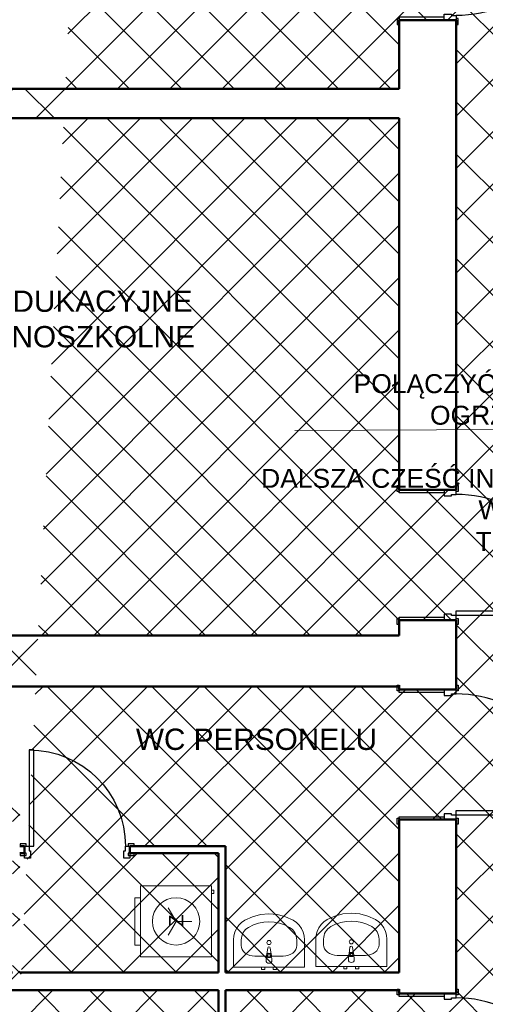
# Model space of a CAD drawing. Header units: millimetres. Extents: x 2215 to 12087, y 6991 to 11359.
# Tile 6 of 26: x 3440 to 3833, y 8483 to 9315. Entities that reach past the tile are written whole.
import ezdxf
from ezdxf.enums import TextEntityAlignment as Align
from ezdxf.lldxf.tags import DXFTag

# ---------------------------------------------------------------- set-up
doc = ezdxf.new("R2010")
doc.units = ezdxf.units.MM
for name, color, linetype, lineweight in [('A_opisy', 81, 'Continuous', 13), ('A_sanitarka', 140, 'Continuous', 13), ('A_ściany istniejące hatch', 82, 'Continuous', 9)]:
    doc.layers.add(name, color=color, linetype=linetype, lineweight=lineweight)
for name, color, linetype in [('Drzwi Archicad', 7, 'Continuous'), ('IS_Text_Armatury_Therm', 7, 'Continuous'), ('Konstrukcja - Ściany zew', 7, 'Continuous'), ('Wnętrze - Umeblowanie', 7, 'Continuous')]:
    doc.layers.add(name, color=color, linetype=linetype)
doc.layers.add('IS_Opisy_działek_Therm', color=7, linetype='SOLID', true_color=0x000000)
doc.styles.get("Standard").update_dxf_attribs({"font": 'arial.ttf'})
doc.styles.add('STYL_AUTOMATYCZNY_1', font='arial.ttf')
tags = doc.linetypes.add('SOLID', pattern=[10, 10, 0]).pattern_tags.tags
tags[6:7] = [DXFTag(74, 4), DXFTag(75, 0), DXFTag(340, '0'), DXFTag(46, 0.0), DXFTag(50, 0.0), DXFTag(44, 0.0), DXFTag(45, 0.0)]
tags[4:5] = [DXFTag(74, 4), DXFTag(75, 0), DXFTag(340, '0'), DXFTag(46, 0.0), DXFTag(50, 0.0), DXFTag(44, 0.0), DXFTag(45, 0.0)]

# ---------------------------------------------------------------- blocks, each defined once
blk = doc.blocks.new('Drzwi metalowe 27_3')
at = {"layer": 'Drzwi Archicad', "color": 7, "linetype": 'Continuous', "lineweight": 25}
for p, q in [((472.0000000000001, 0), (472, 1024)), ((472, 1024), (512, 1024)), ((512, 1024), (512, 0)), ((-587.0000000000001, 0), (-587.0000000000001, 19)), ((-587.0000000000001, 19), (-537, 19)), ((-537, 0), (-587.0000000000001, 0)), ((-512, 0), (-550, 0)), ((-550, 0), (-550, -100)), ((-537, 19), (-537, 0)), ((-512, -40), (-512, 0)), ((512, 0), (472.0000000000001, 0)), ((550, 0), (512, 0)), ((512, 0), (512, -40)), ((537, 19), (587.0000000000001, 19)), ((537, 0), (537, 19)), ((587.0000000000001, 0), (537, 0)), ((550, -100), (550, 0)), ((587.0000000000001, 19), (587.0000000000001, 0)), ((-500, -40), (-512, -40)), ((-500, -100), (-500, -40)), ((512, -40), (500, -40)), ((500, -40), (500, -100)), ((-550, -480), (-550, -100)), ((-550, -100), (-525, -100)), ((-550, -100), (-500, -100)), ((-525, -100), (-525, -480)), ((500, -100), (550, -100)), ((525, -480), (525, -100)), ((525, -100), (550, -100)), ((550, -100), (550, -480)), ((-587.0000000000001, -499), (-587.0000000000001, -480)), ((-587.0000000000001, -480), (-537, -480)), ((-537, -499), (-587.0000000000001, -499)), ((-525, -480), (-550, -480)), ((-537, -480), (-537, -499)), ((550, -480), (525, -480)), ((537, -480), (587.0000000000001, -480)), ((537, -499), (537, -480)), ((587.0000000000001, -499), (537, -499)), ((587.0000000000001, -480), (587.0000000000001, -499))]:
    blk.add_line(p, q, dxfattribs=at)
blk.add_arc((512, 0), 1024, 90, 180, dxfattribs=at)
blk = doc.blocks.new('Ściana_6_1', base_point=(-11072.26123587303, -3900.000000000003))
at = {"layer": 'Konstrukcja - Ściany zew', "color": 7, "linetype": 'Continuous', "lineweight": 50}
for p, q in [((-11552.26123587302, 11299.9916988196), (-11552.26123587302, 11262.9916988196)), ((-11172.26123587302, 11299.9916988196), (-11552.26123587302, 11299.9916988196)), ((-11072.26123587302, 11299.9916988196), (-11172.26123587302, 11299.9916988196)), ((-11072.26123587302, 11299.9916988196), (-11072.26123587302, 11262.9916988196)), ((-11552.26123587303, 7329.991698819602), (-11552.26123587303, 7366.991698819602)), ((-11172.26123587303, 7329.991698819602), (-11552.26123587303, 7329.991698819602)), ((-11072.26123587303, 7329.991698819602), (-11172.26123587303, 7329.991698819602)), ((-11072.26123587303, 7329.991698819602), (-11072.26123587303, 7366.991698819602)), ((-11552.26123587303, 6229.991698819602), (-11552.26123587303, 6192.991698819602)), ((-11172.26123587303, 6229.991698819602), (-11552.26123587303, 6229.991698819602)), ((-11072.26123587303, 6229.991698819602), (-11172.26123587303, 6229.991698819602)), ((-11072.26123587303, 6229.991698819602), (-11072.26123587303, 6192.991698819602)), ((-11552.26123587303, 5643.609307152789), (-11552.26123587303, 5680.609307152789)), ((-11072.26123587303, 5643.609307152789), (-11072.26123587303, 5680.609307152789)), ((-11172.26123587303, 5643.609307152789), (-11552.26123587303, 5643.609307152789)), ((-11072.26123587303, 5643.609307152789), (-11172.26123587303, 5643.609307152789)), ((-11552.26123587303, 4543.609307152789), (-11552.26123587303, 4506.609307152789)), ((-11172.26123587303, 4543.609307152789), (-11552.26123587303, 4543.609307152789)), ((-11072.26123587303, 4543.609307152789), (-11172.26123587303, 4543.609307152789)), ((-11072.26123587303, 4543.609307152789), (-11072.26123587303, 4506.609307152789)), ((-11552.26123587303, 3075.060621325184), (-11552.26123587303, 3112.060621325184)), ((-11072.26123587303, 3075.060621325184), (-11072.26123587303, 3112.060621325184)), ((-11172.26123587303, 3075.060621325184), (-11552.26123587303, 3075.060621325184)), ((-11072.26123587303, 3075.060621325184), (-11172.26123587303, 3075.060621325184))]:
    blk.add_line(p, q, dxfattribs=at)
at = {"layer": 'Konstrukcja - Ściany zew', "color": 7, "linetype": 'Continuous', "lineweight": 50, "flags": 128}
for points in [[(-11552.26123587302, 11299.99169881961), (-11552.26123587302, 10720)], [(-11072.26123587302, 7329.991698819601), (-11072.26123587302, 11299.99169881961)], [(-11552.26123587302, 10470), (-11552.26123587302, 7329.991698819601)], [(-11552.26123587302, 6229.991698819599), (-11552.26123587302, 6099.999999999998)], [(-11072.26123587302, 5643.60930715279), (-11072.26123587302, 6229.991698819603)], [(-11552.26123587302, 5669.999999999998), (-11552.26123587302, 5643.609307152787)], [(-11552.26123587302, 4543.609307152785), (-11552.26123587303, 3252.197384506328)], [(-11072.26123587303, 3075.060621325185), (-11072.26123587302, 4543.609307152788)], [(-11552.26123587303, 3102.197384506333), (-11552.26123587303, 3075.060621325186)]]:
    blk.add_lwpolyline(points, dxfattribs=at)
at = {"layer": 'Drzwi Archicad', "color": 21, "linetype": 'Continuous', "lineweight": 13, "true_color": 0xff9955, "xscale": -1, "zscale": 1000, "rotation": 270}
blk.add_blockref('Drzwi metalowe 27_3', (-11072.26123587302, 11849.9916988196), dxfattribs=at)
at = {"layer": 'Drzwi Archicad', "color": 21, "linetype": 'Continuous', "lineweight": 13, "true_color": 0xff9955, "zscale": 1000, "rotation": 270}
for p in [(-11072.26123587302, 6779.991698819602), (-11072.26123587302, 5093.609307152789), (-11072.26123587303, 2525.060621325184)]:
    blk.add_blockref('Drzwi metalowe 27_3', p, dxfattribs=at)
blk = doc.blocks.new('Ściana_25_1', base_point=(-11072.26123587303, 3102.197384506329))
at = {"layer": 'Konstrukcja - Ściany zew', "color": 7, "linetype": 'Continuous', "lineweight": 50, "flags": 128}
for points in [[(-16882.26123587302, 3252.197384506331), (-17472.26123587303, 3252.197384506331)], [(-15852.26123587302, 3252.197384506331), (-16822.26123587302, 3252.197384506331)], [(-14822.26123587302, 3252.19738450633), (-15792.26123587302, 3252.197384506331)], [(-13082.26123587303, 3252.19738450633), (-14762.26123587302, 3252.19738450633)], [(-11552.26123587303, 3252.197384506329), (-13022.26123587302, 3252.19738450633)], [(-17472.26123587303, 3102.197384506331), (-13082.26123587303, 3102.19738450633)], [(-13022.26123587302, 3102.19738450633), (-11552.26123587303, 3102.197384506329)]]:
    blk.add_lwpolyline(points, dxfattribs=at)
blk = doc.blocks.new('Ściana_26_1', base_point=(-11072.26123587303, 5669.999999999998))
at = {"layer": 'Konstrukcja - Ściany zew', "color": 7, "linetype": 'Continuous', "lineweight": 50, "flags": 128}
for points in [[(-11552.26123587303, 6099.999999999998), (-17472.26123587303, 6100)], [(-17472.26123587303, 5670), (-11552.26123587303, 5669.999999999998)]]:
    blk.add_lwpolyline(points, dxfattribs=at)
blk = doc.blocks.new('Ściana_27_1', base_point=(-13082.26123587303, 4319.174191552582))
at = {"layer": 'Konstrukcja - Ściany zew', "color": 7, "linetype": 'Continuous', "lineweight": 50, "flags": 128}
for points in [[(-13022.26123587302, 4319.174191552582), (-13082.26123587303, 4319.174191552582)], [(-13082.26123587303, 4259.174191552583), (-13082.26123587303, 3252.19738450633)], [(-13022.26123587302, 3252.19738450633), (-13022.26123587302, 4319.174191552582)]]:
    blk.add_lwpolyline(points, dxfattribs=at)
blk = doc.blocks.new('Ściana_28_1', base_point=(-11072.26123587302, 10470))
at = {"layer": 'Konstrukcja - Ściany zew', "color": 7, "linetype": 'Continuous', "lineweight": 50, "flags": 128}
for points in [[(-11552.26123587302, 10720), (-17472.26123587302, 10720)], [(-17472.26123587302, 10470), (-11552.26123587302, 10470)]]:
    blk.add_lwpolyline(points, dxfattribs=at)
blk = doc.blocks.new('Drzwi metalowe 27_22')
at = {"layer": 'Drzwi Archicad', "color": 7, "linetype": 'Continuous', "lineweight": 25}
for p, q in [((366.9999999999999, 0), (366.9999999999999, 814)), ((366.9999999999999, 814), (406.9999999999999, 814)), ((406.9999999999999, 814), (406.9999999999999, 0)), ((-482, 0), (-482, 19)), ((-482, 19), (-432, 19)), ((-432, 0), (-482, 0)), ((-407, 0), (-445, 0)), ((-445, 0), (-445, -100)), ((-432, 19), (-432, 0)), ((-407, -40), (-407, 0)), ((406.9999999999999, 0), (366.9999999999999, 0)), ((445, 0), (407, 0)), ((407, 0), (407, -40)), ((432, 19), (482, 19)), ((432, 0), (432, 19)), ((482, 0), (432, 0)), ((445, -100), (445, 0)), ((482, 19), (482, 0)), ((-482, -79), (-482, -60)), ((-482, -60), (-432, -60)), ((-432, -79), (-482, -79)), ((-432, -60), (-432, -79)), ((-395, -40), (-407, -40)), ((-395, -100), (-395, -40)), ((407, -40), (395, -40)), ((395, -40), (395, -100)), ((432, -60), (482, -60)), ((432, -79), (432, -60)), ((482, -79), (432, -79)), ((482, -60), (482, -79)), ((-445, -100), (-395, -100)), ((395, -100), (445, -100))]:
    blk.add_line(p, q, dxfattribs=at)
at = {"layer": 'Drzwi Archicad', "color": 7, "linetype": 'Continuous', "lineweight": 50}
for p, q in [((-445, 0), (-482, 0)), ((-445, 0), (-482, 0)), ((-445, 0), (-445, -60)), ((-445, 0), (-445, -60)), ((445, 0), (445, -60)), ((445, 0), (445, -60)), ((445, 0), (482, 0)), ((445, 0), (482, 0)), ((-445, -60), (-482, -60)), ((-445, -60), (-482, -60)), ((445, -60), (482, -60)), ((445, -60), (482, -60))]:
    blk.add_line(p, q, dxfattribs=at)
at = {"layer": 'Drzwi Archicad', "color": 7, "linetype": 'Continuous', "lineweight": 25}
blk.add_arc((406.9999999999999, 0), 814, 90, 180, dxfattribs=at)
blk = doc.blocks.new('Ściana_116_1', base_point=(-13082.26123587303, 4319.174191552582))
at = {"layer": 'Konstrukcja - Ściany zew', "color": 7, "linetype": 'Continuous', "lineweight": 50}
for p, q in [((-14720.54434790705, 4319.174191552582), (-14757.54434790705, 4319.174191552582)), ((-14720.54434790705, 4259.174191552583), (-14757.54434790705, 4259.174191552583)), ((-14720.54434790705, 4319.174191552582), (-14720.54434790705, 4259.174191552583)), ((-13830.54434790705, 4319.174191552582), (-13793.54434790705, 4319.174191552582)), ((-13830.54434790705, 4319.174191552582), (-13830.54434790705, 4259.174191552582)), ((-13830.54434790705, 4259.174191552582), (-13793.54434790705, 4259.174191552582))]:
    blk.add_line(p, q, dxfattribs=at)
at = {"layer": 'Konstrukcja - Ściany zew', "color": 7, "linetype": 'Continuous', "lineweight": 50, "flags": 128}
for points in [[(-14720.54435939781, 4319.174191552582), (-14762.26123587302, 4319.174191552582)], [(-14762.26123587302, 4259.174191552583), (-14720.54434509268, 4259.174191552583)], [(-13082.26123587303, 4319.174191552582), (-13830.54434688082, 4319.174191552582)], [(-13830.54433794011, 4259.174191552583), (-13082.26123587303, 4259.174191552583)]]:
    blk.add_lwpolyline(points, dxfattribs=at)
at = {"layer": 'Drzwi Archicad', "color": 21, "linetype": 'Continuous', "lineweight": 13, "true_color": 0xff9955, "xscale": -1, "zscale": 1000}
blk.add_blockref('Drzwi metalowe 27_22', (-14275.54434790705, 4319.174191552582), dxfattribs=at)
blk = doc.blocks.new('Ściana_119_1', base_point=(-13082.26123587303, 3102.197384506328))
at = {"layer": 'Konstrukcja - Ściany zew', "color": 7, "linetype": 'Continuous', "lineweight": 50}
for p, q in [((-13082.26123587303, 2679.197384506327), (-13082.26123587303, 2716.197384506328)), ((-13022.26123587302, 2679.197384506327), (-13082.26123587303, 2679.197384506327)), ((-13022.26123587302, 2679.197384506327), (-13022.26123587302, 2716.197384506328)), ((-13082.26123587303, 1789.197384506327), (-13082.26123587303, 1752.197384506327)), ((-13022.26123587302, 1789.197384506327), (-13082.26123587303, 1789.197384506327)), ((-13022.26123587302, 1789.197384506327), (-13022.26123587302, 1752.197384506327)), ((-13082.26123587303, 1648.922018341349), (-13082.26123587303, 1685.922018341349)), ((-13022.26123587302, 1648.922018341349), (-13022.26123587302, 1685.922018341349)), ((-13022.26123587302, 1648.922018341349), (-13082.26123587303, 1648.922018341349)), ((-13082.26123587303, 758.922018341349), (-13082.26123587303, 721.922018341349)), ((-13022.26123587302, 758.922018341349), (-13082.26123587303, 758.922018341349)), ((-13022.26123587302, 758.922018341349), (-13022.26123587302, 721.922018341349))]:
    blk.add_line(p, q, dxfattribs=at)
at = {"layer": 'Konstrukcja - Ściany zew', "color": 7, "linetype": 'Continuous', "lineweight": 50, "flags": 128}
for points in [[(-13082.26123587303, 3102.19738450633), (-13082.26123587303, 2679.197368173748)], [(-13022.26123587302, 2679.197368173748), (-13022.26123587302, 3102.19738450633)], [(-13082.26123587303, 1789.197373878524), (-13082.26123587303, 1752.197384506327)], [(-13022.26123587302, 1648.922043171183), (-13022.26123587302, 1789.197373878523)], [(-13082.26123587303, 1692.197384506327), (-13082.26123587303, 1648.922043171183)], [(-13082.26123587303, 758.9219967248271), (-13082.26123587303, -397.6024557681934)], [(-13022.26123587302, -397.6024557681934), (-13022.26123587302, 758.9219967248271)]]:
    blk.add_lwpolyline(points, dxfattribs=at)
at = {"layer": 'Drzwi Archicad', "color": 21, "linetype": 'Continuous', "lineweight": 13, "true_color": 0xff9955, "xscale": -1, "zscale": 1000, "rotation": 270}
blk.add_blockref('Drzwi metalowe 27_22', (-13022.26123587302, 2234.197384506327), dxfattribs=at)
at = {"layer": 'Drzwi Archicad', "color": 21, "linetype": 'Continuous', "lineweight": 13, "true_color": 0xff9955, "zscale": 1000, "rotation": 270}
blk.add_blockref('Drzwi metalowe 27_22', (-13022.26123587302, 1203.922018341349), dxfattribs=at)
blk = doc.blocks.new('Pralka 27')
for q in [(0, -166.6666666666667), (-115.4700538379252, -366.6666666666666), (115.4700538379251, -366.6666666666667)]:
    blk.add_line((0, -300), q)
at = {"flags": 128}
for points in [[(-300, 0), (-300, -600), (300, -600), (300, 0)], [(-263.5, 8.266365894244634e-16), (-236.5, -8.266365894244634e-16), (-236.5, 20), (-263.5, 20)], [(-263.5, 8.266365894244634e-16), (-236.5, -8.266365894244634e-16), (-236.5, 20), (-263.5, 20)], [(-200, -600), (-200, -650), (200, -650), (200, -600)]]:
    blk.add_lwpolyline(points, close=True, dxfattribs=at)
blk.add_circle((0, -300), 200)
at = {"style": 'STYL_AUTOMATYCZNY_1'}
blk.add_attdef('stDisplayText', text='', height=120, rotation=180, dxfattribs=at).set_placement((0, -293.1425694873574), align=Align.MIDDLE_CENTER)
blk = doc.blocks.new('Umywalka 27')
for p, q in [((-13.6, -97.09918775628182), (-13.6, -82.22859068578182)), ((-13.6, -82.22859068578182), (13.6, -82.22859068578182)), ((13.6, -82.22859068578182), (13.6, -97.09918775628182)), ((118.8260869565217, -92.31818181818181), (-118.8260869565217, -92.31818181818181)), ((-234.7826086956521, -183.2727272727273), (-234.7826086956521, -229.090909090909)), ((234.7826086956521, -183.2727272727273), (234.7826086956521, -229.090909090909))]:
    blk.add_line(p, q)
at = {"flags": 128}
for points in [[(-300, 0), (-299.9999999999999, -229.090909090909), (-297.1051497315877, -262.8129358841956), (-288.5131192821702, -295.4571957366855), (-274.4985127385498, -325.9803674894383), (-255.5092414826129, -353.4069206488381), (-232.1522087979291, -376.860293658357), (-205.1739130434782, -395.5909090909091), (-139.9820536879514, -425.5322264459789), (-70.96147764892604, -443.8309893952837), (7.170073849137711e-14, -449.9866996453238), (70.96147764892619, -443.8309893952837), (139.9820536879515, -425.5322264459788), (205.1739130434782, -395.5909090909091), (232.1522087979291, -376.860293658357), (255.5092414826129, -353.4069206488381), (274.4985127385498, -325.9803674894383), (288.5131192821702, -295.4571957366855), (297.1051497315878, -262.8129358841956), (300, -229.090909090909), (300, 0)], [(-63.5, 8.266365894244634e-16), (-36.50000000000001, -8.266365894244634e-16), (-36.50000000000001, 20), (-63.5, 20)], [(36.50000000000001, 8.266365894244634e-16), (63.5, -8.266365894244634e-16), (63.5, 20), (36.50000000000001, 20)]]:
    blk.add_lwpolyline(points, close=True, dxfattribs=at)
blk.add_lwpolyline([(-25, -57.31818181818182), (-21, -99.27099209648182, 0.1210195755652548), (-17.72976797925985, -108.7844437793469), (-11.1, -161.7181818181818, 0.8825662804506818), (11.1000000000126, -161.7181818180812), (17.72976797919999, -108.7844437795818, 0.1210195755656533), (21.00000000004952, -99.27099209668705), (25, -57.31818181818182, 0.9999999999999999)], format="xyb", close=True, dxfattribs=at)
blk.add_circle((0, -207.135), 17.5)
for centre, radius, start, end in [((0, -97.37107366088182), 21.0857698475, 212.7710253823, 327.2289746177), ((0, -97.09918775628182), 13.6, 180, 0)]:
    blk.add_arc(centre, radius, start, end)
for centre, major_axis, ratio, start_param, end_param in [((-118.695652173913, -183.2727272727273), (116.0659090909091, 0), 0.7836456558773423, 1.570796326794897, 3.141592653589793), ((118.695652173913, -183.2727272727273), (116.0659090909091, 0), 0.7836456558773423, 0, 1.570796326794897), ((-118.8521739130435, -229.090909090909), (7.42135960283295e-15, 121.1999999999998), 0.9565217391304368, 1.570796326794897, 2.644617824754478), ((118.8521739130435, -229.090909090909), (7.42135960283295e-15, 121.1999999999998), 0.9565217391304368, 3.638567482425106, 4.71238898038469), ((0, 0), (2.33796207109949e-14, 381.8181818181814), 0.9565217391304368, 2.644617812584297, 3.638567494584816)]:
    blk.add_ellipse(centre, major_axis=major_axis, ratio=ratio, start_param=start_param, end_param=end_param)

msp = doc.modelspace()

# ---------------------------------------------------------------- hatches: boundary and pattern name
at = {"layer": 'A_ściany istniejące hatch', "lineweight": 13, "true_color": 0x000000}
h = msp.add_hatch(dxfattribs=at)
h.set_pattern_fill('NET', color=18, scale=250, angle=45)
h.set_pattern_definition([(45, (37623.19275181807, 4864.106082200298), (-22.09708691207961, 22.09708691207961), []), (135, (37623.19275181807, 4864.106082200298), (-22.09708691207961, -22.09708691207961), [])])
h.paths.add_polyline_path([(5636.561703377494, 10020.42952679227), (5678.561703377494, 10020.42952397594), (5678.561703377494, 9758.429524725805), (5888.561703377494, 9758.429524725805), (5888.561703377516, 9716.429524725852), (5636.561703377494, 9716.429524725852)], flags=16)
h.paths.add_polyline_path([(6230.563354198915, 9744.429524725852), (6230.563354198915, 9684.429524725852), (6110.561703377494, 9684.429524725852), (6110.561703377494, 9524.429524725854), (6050.561703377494, 9524.429524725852), (6050.561703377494, 9716.429524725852), (6008.561703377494, 9716.429524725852), (6008.561703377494, 9758.429524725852), (6012.561703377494, 9758.429524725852), (6012.561703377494, 10417.42952472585), (5678.561703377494, 10417.42952472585), (5678.561703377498, 10371.42952472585), (5636.561703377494, 10371.42952472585), (5636.561703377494, 10461.42952472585), (6094.561703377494, 10461.42952472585), (6094.561700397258, 10417.42952472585), (6056.561703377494, 10417.42952472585), (6056.561703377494, 9744.429524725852)], flags=17)
h.paths.add_polyline_path([(6834.561703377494, 9744.429524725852), (6976.561703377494, 9744.429524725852), (6976.561703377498, 9806.429524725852), (7020.561703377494, 9806.429524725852), (7020.561703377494, 9521.429527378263), (6960.561703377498, 9521.429527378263), (6960.561703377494, 9684.429524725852), (6834.561703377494, 9684.429524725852)], flags=17)
h.paths.add_polyline_path([(6877.561703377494, 8864.429524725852), (6960.561703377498, 8864.429524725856), (6960.561703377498, 8979.429527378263), (7020.561703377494, 8979.429527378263), (7020.561703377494, 8806.429524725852), (6960.561703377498, 8806.429524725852), (6960.561703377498, 8839.429524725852), (6877.561703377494, 8839.429524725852)], flags=17)
h.paths.add_polyline_path([(6520.561703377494, 9434.429524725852), (6550.561703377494, 9434.429524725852), (6550.561703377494, 9404.429524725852), (6520.561703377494, 9404.429524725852)], flags=17)
h.paths.add_polyline_path([(6520.561703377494, 9140.429524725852), (6550.561703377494, 9140.429524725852), (6550.561703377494, 9170.429524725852), (6520.561703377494, 9170.429524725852)], flags=17)
h.paths.add_polyline_path([(6032.561703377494, 7594.429524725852), (6092.561703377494, 7594.429524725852), (6092.561703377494, 7434.429524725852), (6330.561703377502, 7434.429524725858), (6330.561703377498, 7614.429524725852), (6390.561703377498, 7614.429524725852), (6390.561703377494, 7434.429524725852), (6960.561703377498, 7434.429524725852), (6960.561703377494, 7584.429524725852), (7020.561703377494, 7584.429524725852), (7020.561703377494, 7374.429524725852), (6032.561703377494, 7374.429524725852)])
h.paths.add_polyline_path([(3550.561707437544, 10744.42952472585), (3763.561703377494, 10744.42952707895), (3763.56169834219, 10838.46374156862), (3788.561700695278, 10838.46373539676), (3788.561700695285, 10719.42952472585), (3550.561707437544, 10719.42952472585)], flags=17)
h.paths.add_polyline_path([(4183.561703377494, 10718.77503507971), (4218.561703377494, 10718.77503507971), (4218.561703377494, 10838.46373539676), (4183.561703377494, 10838.46373539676)], flags=17)
h.paths.add_polyline_path([(4473.561703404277, 8894.429524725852), (4543.561691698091, 8894.429524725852), (4543.561691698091, 8834.429524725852), (4473.561703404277, 8834.429524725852)], flags=17)
h.paths.add_polyline_path([(4883.56170340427, 8894.429524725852), (4953.56170340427, 8894.429524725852), (4953.56170340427, 8834.429524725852), (4883.56170340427, 8834.429524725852)], flags=17)
h.paths.add_polyline_path([(5324.561703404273, 8894.429524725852), (5392.561691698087, 8894.429524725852), (5392.561691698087, 8834.429524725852), (5324.561703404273, 8834.429524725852)], flags=17)
h.paths.add_polyline_path([(5527.56170340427, 8894.429524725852), (5608.561691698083, 8894.429524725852), (5608.561691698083, 8834.429524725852), (5527.56170340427, 8834.429524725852)], flags=17)
h.paths.add_polyline_path([(6110.561703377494, 9394.42952066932), (6050.561703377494, 9394.42952066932), (6050.561703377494, 9318.429524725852), (6110.561703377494, 9318.429524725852)], flags=17)
h.paths.add_polyline_path([(5678.561703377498, 10241.42952249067), (5636.561703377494, 10241.42952249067), (5636.561703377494, 10150.42952621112), (5678.561703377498, 10150.42952621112)], flags=16)
h.paths.add_polyline_path([(6224.561703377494, 10461.42952472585), (6358.561703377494, 10461.42952472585), (6358.561703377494, 10417.42952472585), (6224.561703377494, 10417.42952472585)], flags=17)
h.paths.add_polyline_path([(6976.561703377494, 10141.42952673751), (7020.561703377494, 10141.42952673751), (7020.561703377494, 10216.42952472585), (6976.561703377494, 10216.42952472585)], flags=17)
h.paths.add_polyline_path([(6976.561703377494, 9936.429524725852), (7020.561703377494, 9936.429524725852), (7020.561703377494, 10011.42952472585), (6976.561703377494, 10011.42952472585)], flags=17)
h.paths.add_polyline_path([(6960.561703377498, 9315.429529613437), (7020.561703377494, 9315.429529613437), (7020.561703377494, 9391.429527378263), (6960.561703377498, 9391.429527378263)], flags=17)
h.paths.add_polyline_path([(6960.561703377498, 9109.429529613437), (7020.561703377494, 9109.429529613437), (7020.561703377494, 9185.429527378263), (6960.561703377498, 9185.429527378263)], flags=17)
h.paths.add_polyline_path([(6960.561703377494, 8601.42952696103), (7020.561703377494, 8601.42952696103), (7020.561703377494, 8676.429524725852), (6960.561703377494, 8676.429524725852)], flags=17)
h.paths.add_polyline_path([(6960.561703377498, 8396.429526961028), (7020.561703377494, 8396.429526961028), (7020.561703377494, 8471.429524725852), (6960.561703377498, 8471.429524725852)], flags=17)
h.paths.add_polyline_path([(6960.561703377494, 7924.429526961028), (7020.561703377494, 7924.429526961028), (7020.561703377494, 7994.429524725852), (6960.561703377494, 7994.429524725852)], flags=17)
h.paths.add_polyline_path([(7020.561703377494, 7719.429524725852), (6960.561703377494, 7719.429524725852), (6960.561703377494, 7789.429524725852), (7020.561703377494, 7789.429524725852)], flags=17)
h.paths.add_polyline_path([(5735.561703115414, 7834.429524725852), (5805.561703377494, 7834.429524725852), (5805.561703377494, 7774.429524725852), (5735.561703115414, 7774.429524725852)], flags=17)
h.paths.add_polyline_path([(5530.561703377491, 7774.429524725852), (5600.561703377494, 7774.429524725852), (5600.561703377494, 7834.429524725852), (5530.561703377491, 7834.429524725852)], flags=17)
h.paths.add_polyline_path([(5325.561703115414, 7834.429524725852), (5395.561703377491, 7834.429524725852), (5395.561703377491, 7774.429524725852), (5325.561703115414, 7774.429524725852)], flags=17)
h.paths.add_polyline_path([(5068.561703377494, 7774.429524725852), (5190.561691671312, 7774.429524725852), (5190.561691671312, 7834.429524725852), (5068.561703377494, 7834.429524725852)], flags=17)
h.paths.add_polyline_path([(4863.561703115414, 7834.429524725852), (4933.561703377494, 7834.429524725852), (4933.561703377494, 7774.429524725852), (4863.561703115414, 7774.429524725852)], flags=17)
h.paths.add_polyline_path([(4658.561703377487, 7774.429524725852), (4728.561703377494, 7774.429524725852), (4728.561703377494, 7834.429524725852), (4658.561703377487, 7834.429524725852)], flags=17)
h.paths.add_polyline_path([(4453.561703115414, 7834.429524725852), (4523.561703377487, 7834.429524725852), (4523.561703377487, 7774.429524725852), (4453.561703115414, 7774.429524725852)], flags=17)
h.paths.add_polyline_path([(6342.561703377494, 7834.429524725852), (6256.061703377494, 7834.429524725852), (6256.077114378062, 7774.429524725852), (6330.561703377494, 7774.429524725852), (6330.561703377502, 7724.429524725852), (6390.561703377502, 7724.429524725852), (6390.561703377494, 7967.929524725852), (6342.561703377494, 7967.929524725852)], flags=17)
h.paths.add_polyline_path([(6146.061703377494, 7834.429524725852), (6146.077114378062, 7774.429524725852), (6092.561703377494, 7774.429524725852), (6092.561703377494, 7734.429524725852), (6032.561703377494, 7734.429524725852), (6032.561703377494, 7774.429524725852), (5940.561703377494, 7774.429524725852), (5940.561703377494, 7834.429524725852)], flags=17)
h.paths.add_polyline_path([(4158.561703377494, 7728.429524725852), (4218.561703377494, 7728.429524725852), (4218.561703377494, 7774.429524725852), (4318.561703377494, 7774.429524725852), (4318.561691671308, 7834.429524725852), (4158.561703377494, 7834.429524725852)], flags=17)
h.paths.add_polyline_path([(5948.56170340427, 8894.429524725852), (6050.561703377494, 8894.429524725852), (6050.561703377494, 9188.429524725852), (6110.561703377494, 9188.429520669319), (6110.561703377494, 8864.429524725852), (6127.561703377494, 8864.429524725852), (6127.561703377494, 8839.429524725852), (6110.561703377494, 8839.429524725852), (6110.561703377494, 8484.429524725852), (6137.561703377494, 8484.429524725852), (6137.561703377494, 8404.429524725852), (6110.561703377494, 8404.429524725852), (6110.561703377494, 8184.429524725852), (5935.061703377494, 8184.429524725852), (5935.061703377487, 8232.429524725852), (6070.561703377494, 8232.429524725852), (6070.561703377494, 8834.429524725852), (5948.56170314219, 8834.429524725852)], flags=17)
h.paths.add_polyline_path([(5743.56170340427, 8894.429524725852), (5813.56170340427, 8894.429524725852), (5813.56170340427, 8834.429524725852), (5780.561703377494, 8834.429524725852), (5780.561703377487, 8668.429524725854), (5748.561703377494, 8668.429528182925), (5748.561703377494, 8834.429524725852), (5743.561703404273, 8834.429524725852)], flags=17)
h.paths.add_polyline_path([(5501.561703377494, 8232.429524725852), (5748.561703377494, 8232.429524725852), (5748.561703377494, 8382.429530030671), (5780.561703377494, 8382.429526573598), (5780.56170337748, 8232.429524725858), (5825.061703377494, 8232.429524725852), (5825.061703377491, 8184.429524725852), (5501.561703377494, 8184.429524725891)], flags=17)
h.paths.add_polyline_path([(4512.561703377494, 8232.429524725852), (4512.561703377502, 8184.429524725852), (4752.561703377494, 8184.429524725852), (4752.561703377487, 8232.429524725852), (4748.56170340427, 8232.429524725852), (4748.56170340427, 8324.429524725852), (4720.56170340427, 8324.429524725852), (4720.561703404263, 8232.429524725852)], flags=17)
h.paths.add_polyline_path([(4158.561703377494, 8925.429524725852), (4218.561703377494, 8925.429524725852), (4218.561703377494, 8894.429524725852), (4338.561703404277, 8894.429524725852), (4338.561691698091, 8834.429524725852), (4198.561703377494, 8834.429524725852), (4198.561703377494, 8232.429524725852), (4402.561703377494, 8232.429524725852), (4402.561703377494, 8184.429524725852), (4158.561703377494, 8184.429524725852)], flags=17)
h.paths.add_polyline_path([(4218.561703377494, 9221.844599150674), (4158.561703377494, 9221.844599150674), (4158.561703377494, 9065.429535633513), (4218.561703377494, 9065.429535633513)], flags=17)
h.paths.add_polyline_path([(4218.561703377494, 9436.403087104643), (4158.561703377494, 9436.403087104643), (4158.561703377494, 9356.844601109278), (4218.561703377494, 9356.844601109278)], flags=17)
h.paths.add_polyline_path([(4218.561703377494, 9651.429524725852), (4158.561703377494, 9651.429524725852), (4158.561703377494, 9571.403096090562), (4218.561703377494, 9571.403096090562)], flags=17)
h.paths.add_polyline_path([(4218.561703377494, 9971.429524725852), (4158.561703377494, 9971.429524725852), (4158.561703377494, 9786.429524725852), (4218.561703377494, 9786.429524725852)], flags=17)
h.paths.add_polyline_path([(4218.561703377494, 10176.42952472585), (4158.561703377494, 10176.42952472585), (4158.561703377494, 10106.42953754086), (4218.561703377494, 10106.42953754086)], flags=17)
h.paths.add_polyline_path([(4218.561703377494, 10391.42952472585), (4158.561703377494, 10391.42952472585), (4158.561703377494, 10311.42952472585), (4218.561703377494, 10311.42952472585)], flags=17)
h.paths.add_polyline_path([(3168.561703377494, 10116.54587023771), (3108.561703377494, 10116.54587023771), (3108.561703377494, 10186.52585426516), (3168.561703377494, 10186.52585426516), (3168.561703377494, 10188.42952472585), (3628.561703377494, 10188.42952472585), (3628.561703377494, 10178.42952472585), (3597.461703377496, 10178.42952472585), (3597.461703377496, 10102.42952472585), (3582.461703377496, 10102.42952472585), (3582.461703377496, 10178.42952472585), (3326.561703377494, 10178.42952472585), (3326.561703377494, 10163.42636947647), (3319.561703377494, 10163.42636947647), (3319.561703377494, 10178.42952472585), (3168.561703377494, 10178.42952472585)])
h.paths.add_polyline_path([(3168.561703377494, 10061.42952472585), (3168.561703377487, 10068.42952472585), (3319.561703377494, 10068.42952472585), (3319.561703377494, 10073.42637020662), (3326.561703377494, 10073.42637020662), (3326.561703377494, 10050.94845653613), (3319.561703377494, 10050.94845601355), (3319.561703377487, 10061.42952472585)], flags=17)
h.paths.add_polyline_path([(3108.561703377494, 9981.545870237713), (3168.561703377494, 9981.545870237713), (3168.561703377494, 9951.429524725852), (3319.561703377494, 9951.429524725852), (3319.561703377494, 9960.94845674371), (3326.561703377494, 9960.94845674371), (3326.561703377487, 9951.429524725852), (3582.461703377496, 9951.429524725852), (3582.461703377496, 10007.42952472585), (3597.461703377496, 10007.42952472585), (3597.461703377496, 9951.429524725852), (3625.561703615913, 9951.429524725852), (3625.561703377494, 9936.429524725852), (3168.561703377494, 9936.429524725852), (3168.561703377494, 9911.065886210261), (3108.561703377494, 9911.065886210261)])
h.paths.add_polyline_path([(3108.561703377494, 9781.065886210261), (3168.561703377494, 9781.065886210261), (3168.561703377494, 9736.429524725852), (3760.561703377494, 9736.429524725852), (3760.561703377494, 9753.694879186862), (3808.561703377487, 9753.694879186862), (3808.561703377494, 9424.428694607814), (3760.561703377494, 9424.428694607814), (3760.561703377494, 9696.429524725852), (3168.561703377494, 9696.429524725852), (3168.561703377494, 9618.558378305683), (3108.561703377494, 9618.558378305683)])
h.paths.add_polyline_path([(3108.561703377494, 9278.57839427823), (3168.561703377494, 9278.57839427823), (3168.561703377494, 9256.429524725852), (3760.561703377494, 9256.429524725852), (3760.561703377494, 9314.428694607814), (3808.561703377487, 9314.428694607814), (3808.561703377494, 8917.428694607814), (3760.561703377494, 8917.428694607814), (3760.561703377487, 9231.429524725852), (3168.561703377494, 9231.429524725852), (3168.561703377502, 9208.362109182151), (3108.561703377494, 9208.362109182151)])
h.paths.add_polyline_path([(3108.561703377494, 8864.231440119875), (3168.561703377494, 8864.231440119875), (3168.561703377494, 8794.429524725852), (3760.561703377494, 8794.429524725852), (3760.561703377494, 8807.428694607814), (3808.561703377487, 8807.428694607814), (3808.561703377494, 8748.790455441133), (3760.561703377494, 8748.790455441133), (3760.561703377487, 8751.429524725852), (3168.561703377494, 8751.429524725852), (3168.561703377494, 8699.231440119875), (3108.561703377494, 8699.231440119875)])
h.paths.add_polyline_path([(3108.561703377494, 8564.231440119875), (3168.561703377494, 8564.231440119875), (3168.561703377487, 8509.649263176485), (3227.561703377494, 8509.649263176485), (3227.561703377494, 8651.346943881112), (3236.925484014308, 8651.346943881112), (3236.925482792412, 8645.346943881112), (3233.561703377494, 8645.346943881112), (3233.561703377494, 8509.649263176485), (3330.561703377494, 8509.649263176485), (3330.561703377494, 8645.346943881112), (3325.925482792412, 8645.346943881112), (3325.925482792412, 8651.346943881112), (3341.106911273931, 8651.346943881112), (3341.106911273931, 8645.346943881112), (3336.561703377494, 8645.346943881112), (3336.561703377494, 8509.649263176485), (3433.561703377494, 8509.649263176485), (3433.561703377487, 8645.346943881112), (3430.106911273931, 8645.346943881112), (3430.106910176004, 8651.346943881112), (3439.561703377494, 8651.346943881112), (3439.561703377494, 8616.346943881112), (3443.733391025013, 8616.346943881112), (3443.733391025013, 8610.346943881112), (3439.561703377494, 8610.346943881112), (3439.561703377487, 8509.649263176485), (3607.561703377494, 8509.649263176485), (3607.561703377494, 8610.346943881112), (3532.73339317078, 8610.346943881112), (3532.73339217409, 8616.346943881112), (3613.561703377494, 8616.346943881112), (3613.561703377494, 8509.649263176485), (3760.561703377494, 8509.649263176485), (3760.561703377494, 8638.790455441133), (3808.561703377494, 8638.790455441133), (3808.561703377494, 8491.935586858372), (3760.561703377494, 8491.935586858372), (3760.561703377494, 8494.649263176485), (3613.561703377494, 8494.649263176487), (3613.561703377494, 8452.349261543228), (3607.561703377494, 8452.349263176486), (3607.561703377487, 8494.649263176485), (3168.561703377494, 8494.649263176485), (3108.561703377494, 8494.649263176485)])
h.paths.add_polyline_path([(3108.561703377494, 9413.57839427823), (3168.561703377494, 9413.57839427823), (3168.561703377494, 9483.558378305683), (3108.561703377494, 9483.558378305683)])
h.paths.add_polyline_path([(3108.561703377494, 8999.231440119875), (3168.561703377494, 8999.231440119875), (3168.561703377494, 9073.362109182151), (3108.561703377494, 9073.362109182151)], flags=17)
h.paths.add_polyline_path([(3108.561703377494, 8289.669279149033), (3168.561703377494, 8289.669279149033), (3168.561703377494, 8359.649263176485), (3108.561703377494, 8359.649263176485)], flags=17)
h.paths.add_polyline_path([(3108.561703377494, 8084.689295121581), (3108.561703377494, 8154.669279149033), (3168.561703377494, 8154.669279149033), (3168.561703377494, 8144.669279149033), (3215.561703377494, 8144.669279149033), (3215.561703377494, 8315.649279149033), (3226.772422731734, 8315.649279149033), (3226.772422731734, 8309.649279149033), (3221.561703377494, 8309.649279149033), (3221.561703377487, 8144.669279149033), (3320.561703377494, 8144.669279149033), (3320.561703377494, 8309.649279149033), (3315.772425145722, 8309.649279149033), (3315.772425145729, 8315.649279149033), (3331.073562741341, 8315.649279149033), (3331.073562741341, 8309.649279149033), (3326.561703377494, 8309.649279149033), (3326.561703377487, 8144.669279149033), (3423.561703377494, 8144.669279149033), (3423.561703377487, 8309.649279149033), (3420.073564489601, 8309.649279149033), (3420.073561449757, 8315.649279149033), (3434.10690999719, 8315.649279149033), (3434.106911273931, 8309.649279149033), (3429.561703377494, 8309.649279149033), (3429.561703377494, 8144.669279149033), (3526.561703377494, 8144.669279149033), (3526.561703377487, 8309.649279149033), (3523.106911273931, 8309.649279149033), (3523.106911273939, 8315.649279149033), (3526.561703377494, 8315.649279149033), (3526.561703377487, 8359.649263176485), (3607.561703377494, 8359.649263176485), (3607.561703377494, 8363.349262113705), (3613.561703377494, 8363.349262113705), (3613.561703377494, 8349.321729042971), (3607.561703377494, 8349.321729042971), (3607.561703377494, 8353.649263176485), (3532.561703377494, 8353.649263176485), (3532.561703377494, 8144.669279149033), (3607.561703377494, 8144.669279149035), (3607.561703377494, 8260.321724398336), (3613.561703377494, 8260.321726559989), (3613.561703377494, 8144.669279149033), (3760.561703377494, 8144.669279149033), (3760.561703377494, 8381.935586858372), (3808.561703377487, 8381.93558685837), (3808.561703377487, 7948.129524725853), (3760.561703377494, 7948.129524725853), (3760.561703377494, 8129.669279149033), (3613.561703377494, 8129.669279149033), (3613.561703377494, 8032.159770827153), (3607.561703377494, 8032.159770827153), (3607.561703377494, 8129.669279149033), (3532.561703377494, 8129.669279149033), (3532.561703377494, 7936.829524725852), (3607.561703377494, 7936.829524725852), (3607.561703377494, 7943.159770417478), (3613.561703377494, 7943.159770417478), (3613.561703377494, 7927.129525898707), (3607.561703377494, 7927.129524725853), (3607.561703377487, 7930.829524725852), (3526.561703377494, 7930.829524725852), (3526.561703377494, 8004.429524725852), (3523.106911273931, 8004.429524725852), (3523.106911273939, 8010.429524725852), (3526.561703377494, 8010.429524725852), (3526.561703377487, 8129.669279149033), (3429.561703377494, 8129.669279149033), (3429.561703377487, 8010.429524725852), (3434.106910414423, 8010.429524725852), (3434.106911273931, 8004.429524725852), (3420.073562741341, 8004.429524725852), (3420.073564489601, 8010.429524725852), (3423.561703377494, 8010.429524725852), (3423.561703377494, 8129.669279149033), (3326.561703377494, 8129.669279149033), (3326.561703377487, 8010.429524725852), (3331.073562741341, 8010.429524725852), (3331.073562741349, 8004.429524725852), (3315.772424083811, 8004.429524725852), (3315.772425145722, 8010.429524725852), (3320.561703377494, 8010.429524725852), (3320.561703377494, 8129.669279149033), (3221.561703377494, 8129.669279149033), (3221.561703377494, 8010.429524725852), (3226.772424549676, 8010.429524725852), (3226.772422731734, 8004.429524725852), (3215.561703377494, 8004.429524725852), (3215.561703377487, 8129.669279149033), (3168.561703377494, 8129.669279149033), (3168.561703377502, 8084.689295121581)])
h.paths.add_polyline_path([(3228.561703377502, 7693.429524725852), (3168.561703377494, 7693.429524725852), (3168.561703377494, 7774.429524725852), (3108.561703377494, 7774.429524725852), (3108.561703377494, 7949.689295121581), (3168.561703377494, 7949.689295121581), (3168.561703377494, 7834.429524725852), (3607.561703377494, 7834.429524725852), (3607.561703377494, 7838.129524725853), (3613.561703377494, 7838.12952596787), (3613.561703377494, 7834.429524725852), (3760.561703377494, 7834.429524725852), (3760.561703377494, 7838.129524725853), (3808.561703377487, 7838.129524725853), (3808.561703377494, 7783.429525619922), (3783.561703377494, 7783.429524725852), (3783.561703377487, 7794.429524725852), (3613.561703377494, 7794.429524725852), (3613.561703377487, 7789.689295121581), (3607.561703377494, 7789.689295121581), (3607.561703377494, 7794.429524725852), (3423.561703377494, 7794.429524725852), (3423.561703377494, 7754.176359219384), (3398.561703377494, 7754.176359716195), (3398.561703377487, 7794.429524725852), (3228.561703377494, 7794.429524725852)])
h.paths.add_polyline_path([(3228.561703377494, 7444.429524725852), (3228.561703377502, 7483.429524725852), (3168.561703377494, 7483.429524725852), (3168.561703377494, 7384.429524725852), (4218.561703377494, 7384.429524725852), (4218.561703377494, 7588.429524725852), (4158.561703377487, 7588.429524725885), (4158.561703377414, 7444.429524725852)])
edge = h.paths.add_edge_path()
edge.add_line((6488.561703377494, 10461.42952472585), (6488.561699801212, 10417.42952472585))
edge.add_line((6488.561699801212, 10417.42952472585), (6526.561703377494, 10417.42952472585))
edge.add_line((6526.561703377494, 10417.42952472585), (6526.561703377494, 10267.42952472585))
edge.add_line((6526.561703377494, 10267.42952472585), (6553.561703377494, 10267.42952472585))
edge.add_line((6553.561703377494, 10267.42952472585), (6553.561703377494, 10417.42952472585))
edge.add_line((6553.561703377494, 10417.42952472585), (6976.561703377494, 10417.42952472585))
edge.add_line((6976.561703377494, 10417.42952472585), (6976.561703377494, 10346.42952298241))
edge.add_line((6976.561703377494, 10346.42952298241), (7020.561703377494, 10346.42952472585))
edge.add_line((7020.561703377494, 10346.42952472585), (7020.561703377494, 10461.42952472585))
edge.add_line((7020.561703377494, 10461.42952472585), (6488.561703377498, 10461.42956796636))
edge.add_line((3153.561703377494, 10838.46374156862), (3188.561703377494, 10838.46374156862))
edge.add_line((3188.561703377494, 10838.46374156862), (3188.561710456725, 10744.42952707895))
edge.add_line((3188.561710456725, 10744.42952707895), (3370.561703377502, 10744.42952707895))
edge.add_line((3370.561703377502, 10744.42952707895), (3370.5617075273, 10719.42952472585))
edge.add_line((3370.5617075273, 10719.42952472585), (3153.561703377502, 10719.42952472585))
edge.add_line((3153.561703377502, 10719.42952472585), (3153.561703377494, 10838.46373539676))
edge.add_line((4748.56170340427, 8434.429524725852), (4720.56170340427, 8434.429524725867))
edge.add_line((4720.56170340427, 8434.429524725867), (4720.561703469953, 8719.429524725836))
edge.add_line((4720.561703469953, 8719.429524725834), (4748.561703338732, 8719.429524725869))
edge.add_line((4748.561703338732, 8719.42952472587), (4748.561703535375, 8639.448574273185))
edge.add_line((4748.561703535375, 8639.448574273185), (4748.561703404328, 8547.820967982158))
edge.add_line((4748.561703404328, 8547.820967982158), (4748.561703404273, 8444.429524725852))
edge.add_line((4748.561703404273, 8444.429524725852), (4748.561691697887, 8434.429524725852))
edge.add_line((4058.561703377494, 10716.42952472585), (4218.561703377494, 10716.42952472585))
edge.add_line((4218.561703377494, 10716.42952472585), (4218.561703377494, 10526.42952472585))
edge.add_line((4218.561703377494, 10526.42952472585), (4158.561703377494, 10526.42952472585))
edge.add_line((4158.561703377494, 10526.42952472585), (4158.561703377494, 10656.42952472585))
edge.add_line((4158.561703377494, 10656.42952472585), (4058.561703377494, 10656.42952472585))
edge.add_line((4058.561703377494, 10656.42952472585), (4058.561701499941, 10716.42952472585))
edge.add_line((3550.561709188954, 10716.42952472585), (3908.561703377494, 10716.42952472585))
edge.add_line((3908.561703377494, 10716.42952472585), (3908.561703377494, 10656.42952472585))
edge.add_line((3908.561703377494, 10656.42952472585), (3808.561703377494, 10656.42952472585))
edge.add_line((3808.561703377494, 10656.42952472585), (3808.561703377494, 9863.694879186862))
edge.add_line((3808.561703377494, 9863.694879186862), (3760.561703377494, 9863.694879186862))
edge.add_line((3760.561703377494, 9863.694879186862), (3760.561703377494, 9936.429524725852))
edge.add_line((3760.561703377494, 9936.429524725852), (3720.561706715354, 9936.429524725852))
edge.add_line((3720.561706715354, 9936.429524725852), (3720.561703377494, 9951.429524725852))
edge.add_line((3720.561703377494, 9951.429524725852), (3760.561703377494, 9951.429524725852))
edge.add_line((3760.561703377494, 9951.429524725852), (3760.561703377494, 10656.42952472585))
edge.add_line((3760.561703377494, 10656.42952472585), (3550.561708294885, 10656.42952472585))
edge.add_line((3550.561708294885, 10656.42952472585), (3550.561703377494, 10716.42952472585))
edge.add_line((3398.561703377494, 7654.176359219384), (3423.561703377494, 7654.176358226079))
edge.add_line((3423.561703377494, 7654.176358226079), (3423.561703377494, 7619.429524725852))
edge.add_line((3423.561703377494, 7619.429524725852), (3783.561703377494, 7619.429524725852))
edge.add_line((3783.561703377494, 7619.429524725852), (3783.561703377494, 7685.461691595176))
edge.add_line((3783.561703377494, 7685.461691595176), (3808.561703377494, 7685.461691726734))
edge.add_line((3808.561703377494, 7685.461691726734), (3808.561703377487, 7614.429524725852))
edge.add_line((3808.561703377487, 7614.429524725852), (3478.561703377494, 7614.429524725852))
edge.add_line((3478.561703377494, 7614.429524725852), (3478.561703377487, 7594.429524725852))
edge.add_line((3478.561703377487, 7594.429524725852), (3398.561703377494, 7594.429524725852))
edge.add_line((3398.561703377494, 7594.429524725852), (3398.56170575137, 7654.176359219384))
h.paths.add_polyline_path([(5178.561703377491, 8719.429524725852), (5138.561703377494, 8719.429524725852), (5138.561703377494, 8232.429524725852), (4862.561703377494, 8232.429524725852), (4862.561703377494, 8184.429524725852), (5391.561703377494, 8184.429524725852), (5391.561703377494, 8232.429524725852), (5178.561703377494, 8232.429524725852)], flags=17)
h.paths.add_polyline_path([(5138.561703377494, 8819.429524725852), (5178.561703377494, 8819.429524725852), (5178.561703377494, 8834.429524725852), (5189.561703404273, 8834.429524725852), (5189.561703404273, 8894.429524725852), (5088.56170340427, 8894.429524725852), (5088.561703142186, 8834.429524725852), (5138.561703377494, 8834.429524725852)], flags=17)
h.paths.add_polyline_path([(6659.561702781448, 9684.429524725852), (6405.563354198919, 9684.429524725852), (6405.563357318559, 9744.429524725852), (6526.561703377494, 9744.429524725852), (6526.561703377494, 9817.42952849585), (6553.561703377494, 9817.42952849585), (6553.561703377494, 9744.429524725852), (6659.561702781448, 9744.429524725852)], flags=17)
h.paths.add_polyline_path([(6448.05788607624, 8441.429524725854), (6458.057886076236, 8441.429524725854), (6458.057886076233, 8456.429524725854), (6448.057886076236, 8456.429524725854)], flags=17)
h.paths.add_polyline_path([(6538.057886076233, 8613.429524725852), (6553.057886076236, 8613.429524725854), (6553.057886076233, 8839.429524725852), (6593.561703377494, 8839.429524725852), (6593.561707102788, 8864.429524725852), (6237.561703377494, 8864.429524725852), (6237.561703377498, 8839.429524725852), (6298.561703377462, 8839.42952472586), (6298.561703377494, 8613.429524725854), (6316.561703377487, 8613.429524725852), (6316.561703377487, 8623.429524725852), (6308.561703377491, 8623.429524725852), (6308.561703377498, 8839.429524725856), (6448.057886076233, 8839.429524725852), (6448.057886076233, 8623.429524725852), (6401.561702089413, 8623.429524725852), (6401.561702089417, 8613.429524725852), (6463.057887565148, 8613.429524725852), (6463.057887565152, 8623.429524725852), (6458.057886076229, 8623.429524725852), (6458.057886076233, 8839.429524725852), (6543.057886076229, 8839.429524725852), (6543.057886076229, 8623.429524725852), (6538.057886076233, 8623.429524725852)], flags=17)
h.paths.add_polyline_path([(6308.561703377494, 8456.429524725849), (6298.561703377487, 8456.429524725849), (6298.561703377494, 8232.429524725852), (6240.561703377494, 8232.429524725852), (6240.561703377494, 8184.429524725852), (6342.561703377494, 8184.429524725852), (6342.561703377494, 8077.929524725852), (6390.561703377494, 8077.929524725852), (6390.561703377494, 8184.429524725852), (6960.561703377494, 8184.429524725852), (6960.561703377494, 8129.429526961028), (7020.561703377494, 8129.429524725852), (7020.561703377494, 8266.429524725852), (6960.561703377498, 8266.429524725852), (6960.561703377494, 8232.429524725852), (6458.057886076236, 8232.429524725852), (6458.057886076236, 8341.429524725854), (6448.057886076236, 8341.429524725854), (6448.057886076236, 8232.429524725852), (6308.561703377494, 8232.429524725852)], flags=17)
h.paths.add_polyline_path([(3108.561703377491, 10526.50583829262), (3168.561703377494, 10526.50583829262), (3168.561703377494, 10656.42952472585), (3370.561695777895, 10656.42952472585), (3370.561695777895, 10716.42952472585), (3108.561703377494, 10716.42952472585)])
h.paths.add_polyline_path([(3168.561703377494, 10391.50583829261), (3108.561703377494, 10391.50583829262), (3108.561703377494, 10321.52585426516), (3168.561703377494, 10321.52585426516)])

# ---------------------------------------------------------------- linework, layer by layer
at = {"layer": 'IS_Opisy_działek_Therm', "lineweight": 20}
msp.add_line((4079.285637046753, 8969.147136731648), (3672.300696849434, 8967.679265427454), dxfattribs=at)

# ---------------------------------------------------------------- block references
at = {"layer": 'A_sanitarka', "color": 18, "lineweight": 13, "true_color": 0x000000}
ref = msp.add_blockref('Pralka 27', (3601.816462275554, 8552.840624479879), dxfattribs=dict(at, xscale=0.1, yscale=0.1, zscale=100, rotation=270))
ref.add_attrib('stDisplayText', 'Z', dxfattribs={"layer": 'Wnętrze - Umeblowanie', "color": 7, "lineweight": 15, "height": 12, "rotation": 90, "style": 'STYL_AUTOMATYCZNY_1'}).set_placement((3571.816462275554, 8553.526367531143), align=Align.MIDDLE_CENTER)
at = {"layer": 'A_sanitarka', "color": 18, "lineweight": 13, "true_color": 0x000000, "xscale": 0.1, "yscale": 0.1, "zscale": 100, "rotation": 180}
for p in [(3650.379659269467, 8514.187335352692), (3719.985310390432, 8514.792601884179)]:
    msp.add_blockref('Umywalka 27', p, dxfattribs=at)
at = {"layer": 'Konstrukcja - Ściany zew', "color": 18, "lineweight": 13, "true_color": 0x000000, "xscale": 0.1, "yscale": 0.1, "zscale": 0.1}
for name, p in [('Ściana_6_1', (3808.561703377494, 7794.429524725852)), ('Ściana_28_1', (3808.561703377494, 9231.429524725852)), ('Ściana_26_1', (3808.561703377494, 8751.429524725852)), ('Ściana_116_1', (3607.561703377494, 8616.346943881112)), ('Ściana_27_1', (3607.561703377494, 8616.346943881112)), ('Ściana_25_1', (3808.561703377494, 8494.649263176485)), ('Ściana_119_1', (3607.561703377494, 8494.649263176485))]:
    msp.add_blockref(name, p, dxfattribs=at)

# ---------------------------------------------------------------- texts
at = {"layer": 'A_opisy', "color": 18, "lineweight": 13, "true_color": 0x000000, "char_height": 18, "attachment_point": 1}
for s, width, heights, insert in [('\\pi16.25536;POM. EDUKACYJNE \\P\\pi12.65168;WCZESNOSZKOLNE', 269.5434646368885, [64.09363833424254], (3329.204651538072, 9085.900006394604)), ('\\pi9.40078;WC PERSONELU', 220.4605008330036, [37.16949467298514], (3528.42362073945, 8715.692807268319))]:
    msp.add_mtext_dynamic_manual_height_columns(s, width=width, gutter_width=12.5, heights=heights, dxfattribs=dict(at, insert=insert))
at = {"layer": 'IS_Text_Armatury_Therm', "color": 18, "linetype": 'SOLID', "ltscale": 10, "true_color": 0x000000, "insert": (4067.168011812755, 8865.607387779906), "char_height": 16, "width": 443.2088535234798, "attachment_point": 9}
msp.add_mtext('POŁĄCZYĆ Z ISTN. INSTALACJĄ \\POGRZEWANIA  W KANALE \\PPODPODŁOGOWYM \\PDALSZA CZEŚĆ INSTALACJI WYKONAC \\PW II ETAPIE PODCZAS TERMOMODERNIZACJ ', dxfattribs=at)

doc.saveas('drawing.dxf')
